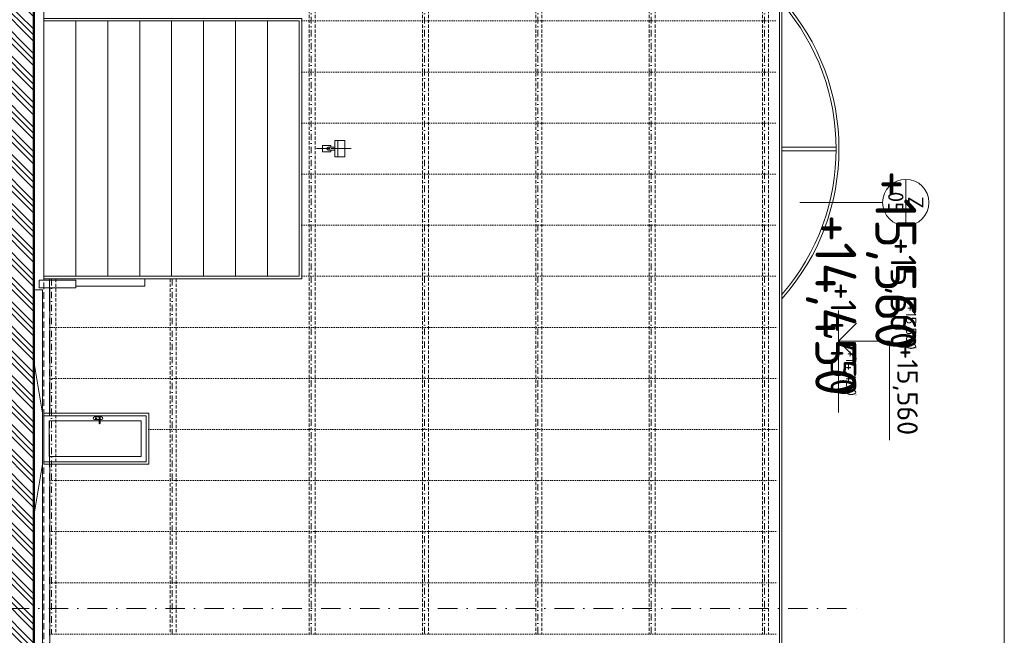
# Model space of a CAD drawing. Header units: millimetres. Extents: x -725694 to 5289369, y -1488057 to 2187451.
# Tile 45 of 256: x -85901 to -66620, y 44855 to 56910. Entities that reach past the tile are written whole.
import ezdxf
from ezdxf.enums import TextEntityAlignment as Align

# ---------------------------------------------------------------- set-up
doc = ezdxf.new("R2010")
doc.units = ezdxf.units.MM
for name, pattern in [('CENTERX2', [101.6, 63.5, -12.7, 12.7, -12.7]), ('DASHDOT', [25.4, 12.7, -6.35, 0, -6.35]), ('DOT', [6.35, 0, -6.35]), ('HIDDEN', [9.525, 6.35, -3.175])]:
    doc.linetypes.add(name, pattern=pattern)
doc.layers.get('Defpoints').update_dxf_attribs({"color": 8})
for name, color, linetype in [('0 @ 1', 7, 'Continuous'), ('0 @ 10', 7, 'Continuous'), ('0 @ 100', 7, 'Continuous'), ('0 @ 200', 7, 'Continuous'), ('0 @ 250 (1)', 7, 'Continuous'), ('0 @ 250 (2)', 7, 'Continuous'), ('0 @ 400', 7, 'Continuous')]:
    doc.layers.add(name, color=color, linetype=linetype)
for name, color, linetype, lineweight in [('A99_N_kce-pohl', 1, 'Continuous', 9), ('A99_N_kce-rez-ten', 4, 'Continuous', 9), ('A99_N_koty-200', 5, 'Continuous', 5), ('A99_N_koty-200 @ 200', 5, 'Continuous', 5), ('A99_N_koty-200-vysk', 6, 'Continuous', 9), ('A99_N_osy', 1, 'CENTERX2', 9), ('A99_N_sraf', 252, 'Continuous', 0), ('A99_N_znaceni 200', 5, 'Continuous', 5), ('A99_S_kce-pohl', 7, 'Continuous', 5), ('A99_S_osy', 1, 'CENTERX2', 5), ('A99_S_sraf', 252, 'Continuous', 9)]:
    doc.layers.add(name, color=color, linetype=linetype, lineweight=lineweight)
doc.styles.add('A99_kota', font='isocpeur.ttf', dxfattribs={"height": 2})
doc.styles.add('A99_popis', font='isocpeur.ttf')
doc.dimstyles.new('A99_kota_200 new', dxfattribs={"dimscale": 200, "dimtxt": 2, "dimasz": 1.2, "dimexe": 0.5, "dimexo": 1.5, "dimgap": 0.3, "dimtad": 1, "dimdec": 0, "dimzin": 3, "dimdsep": 46, "dimtxsty": 'A99_kota', "dimblk": 'ARCHTICK', "dimcen": 2.5, "dimazin": 2, "dimtfac": 0.75, "dimtdec": 0, "dimtmove": 2, "dimatfit": 0, "dimfxl": 0, "dimtolj": 1, "dimtzin": 0, "dimlwd": 5, "dimlwe": 5, "dimarcsym": 0})

# ---------------------------------------------------------------- blocks, each defined once
blk = doc.blocks.new('*U24')
at = {"color": 0, "linetype": 'ByBlock', "lineweight": -2}
blk.add_line((-3, 0), (7, 0), dxfattribs=at)
for points in [[(0, 0), (0, 5), (0, 5), (9.7, 5)], [(-1.75, 1.75), (0, 0), (1.75, 1.75)]]:
    blk.add_lwpolyline(points, dxfattribs=at)
at = {"color": 0, "linetype": 'ByBlock', "lineweight": -2, "style": 'A99_kota'}
for tag, p in [('VYSKA', (9.2, 7.75)), ('POPIS', (9.2, 4.5))]:
    blk.add_attdef(tag, text='', height=2, dxfattribs=at).set_placement(p, align=Align.TOP_RIGHT)
blk = doc.blocks.new('*U6761')
at = {"layer": 'A99_N_koty-200-vysk', "lineweight": 5}
ref = blk.add_blockref('*U24', (-70975, 66570), dxfattribs=dict(at, xscale=200, yscale=200, zscale=200, rotation=270))
ref.add_attrib('VYSKA', '+14,450', dxfattribs={"layer": '0 @ 200', "color": 0, "linetype": 'ByBlock', "lineweight": -2, "height": 400, "rotation": 270, "style": 'A99_kota'}).set_placement((-69425, 64730), align=Align.TOP_RIGHT)
ref = blk.add_blockref('*U24', (-70975, 66570), dxfattribs=dict(at, xscale=200, yscale=200, zscale=200, rotation=270))
ref.add_attrib('VYSKA', '+14,450', dxfattribs={"layer": '0 @ 100', "color": 0, "linetype": 'ByBlock', "lineweight": -2, "height": 200, "rotation": 270, "style": 'A99_kota'}).set_placement((-69520, 49545), align=Align.TOP_RIGHT)
ref = blk.add_blockref('*U24', (-70975, 66570), dxfattribs=dict(at, xscale=200, yscale=200, zscale=200, rotation=270))
ref.add_attrib('VYSKA', '+14,450', dxfattribs={"layer": '0 @ 1', "color": 0, "linetype": 'ByBlock', "lineweight": -2, "height": 2, "rotation": 270, "style": 'A99_kota'}).set_placement((-69520, 49545), align=Align.TOP_RIGHT)
ref = blk.add_blockref('*U24', (-70975, 66570), dxfattribs=dict(at, xscale=200, yscale=200, zscale=200, rotation=270))
ref.add_attrib('VYSKA', '+14,450', dxfattribs={"layer": '0 @ 400', "color": 0, "linetype": 'ByBlock', "lineweight": -2, "height": 800, "rotation": 270, "style": 'A99_kota'}).set_placement((-69520, 49545), align=Align.TOP_RIGHT)
ref = blk.add_blockref('*U24', (-70975, 66570), dxfattribs=dict(at, xscale=200, yscale=200, zscale=200, rotation=270))
ref.add_attrib('VYSKA', '+14,450', dxfattribs={"layer": '0 @ 10', "color": 0, "linetype": 'ByBlock', "lineweight": -2, "height": 20, "rotation": 270, "style": 'A99_kota'}).set_placement((-69520, 49545), align=Align.TOP_RIGHT)
ref = blk.add_blockref('*U24', (-70975, 66570), dxfattribs=dict(at, xscale=200, yscale=200, zscale=200, rotation=270))
ref.add_attrib('VYSKA', '+14,450', dxfattribs={"layer": '0 @ 250 (1)', "color": 0, "linetype": 'ByBlock', "lineweight": -2, "height": 500, "rotation": 270, "style": 'A99_kota'}).set_placement((-69520, 49545), align=Align.TOP_RIGHT)
ref = blk.add_blockref('*U24', (-70975, 66570), dxfattribs=dict(at, xscale=200, yscale=200, zscale=200, rotation=270))
ref.add_attrib('VYSKA', '+14,450', dxfattribs={"layer": '0 @ 250 (2)', "color": 0, "linetype": 'ByBlock', "lineweight": -2, "height": 500, "rotation": 270, "style": 'A99_kota'}).set_placement((-69520, 49545), align=Align.TOP_RIGHT)
blk = doc.blocks.new('*U97')
at = {"color": 0, "linetype": 'ByBlock'}
blk.add_line((-3.02, 0), (3.02, 0), dxfattribs=at)
blk.add_circle((0, 0), 3.02, dxfattribs=at)
at = {"color": 0, "linetype": 'ByBlock', "style": 'A99_popis'}
for tag, p in [('KATEGORIE', (0, 1.31)), ('PRVEK', (0, -1.3))]:
    blk.add_attdef(tag, text='', height=2, dxfattribs=at).set_placement(p, align=Align.MIDDLE_CENTER)
blk = doc.blocks.new('*U36')
at = {"color": 0, "linetype": 'ByBlock', "lineweight": -2}
blk.add_line((-3, 0), (7, 0), dxfattribs=at)
for points in [[(0, 0), (0, 5), (0, 5), (9.7, 5)], [(-1.75, 1.75), (0, 0), (1.75, 1.75)]]:
    blk.add_lwpolyline(points, dxfattribs=at)
at = {"color": 0, "linetype": 'ByBlock', "lineweight": -2, "style": 'A99_kota'}
for tag, p in [('VYSKA', (9.2, 7.75)), ('POPIS', (9.2, 4.5))]:
    blk.add_attdef(tag, text='', height=2, dxfattribs=at).set_placement(p, align=Align.TOP_RIGHT)
blk = doc.blocks.new('*U6776')
at = {"layer": 'A99_N_koty-200-vysk', "lineweight": 5}
ref = blk.add_blockref('*U36', (-69865, 50615), dxfattribs=dict(at, xscale=200, yscale=200, zscale=200, rotation=270))
ref.add_attrib('VYSKA', '+15,560', dxfattribs={"layer": '0 @ 400', "color": 0, "linetype": 'ByBlock', "lineweight": -2, "height": 800, "rotation": 270, "style": 'A99_kota'}).set_placement((-68345, 50450), align=Align.TOP_RIGHT)
ref = blk.add_blockref('*U36', (-69865, 50615), dxfattribs=dict(at, xscale=200, yscale=200, zscale=200, rotation=270))
ref.add_attrib('VYSKA', '+15,560', dxfattribs={"layer": '0 @ 250 (1)', "color": 0, "linetype": 'ByBlock', "lineweight": -2, "height": 500, "rotation": 270, "style": 'A99_kota'}).set_placement((-68345, 50450), align=Align.TOP_RIGHT)
ref = blk.add_blockref('*U36', (-69865, 50615), dxfattribs=dict(at, xscale=200, yscale=200, zscale=200, rotation=270))
ref.add_attrib('VYSKA', '+15,560', dxfattribs={"layer": '0 @ 250 (2)', "color": 0, "linetype": 'ByBlock', "lineweight": -2, "height": 500, "rotation": 270, "style": 'A99_kota'}).set_placement((-68345, 50450), align=Align.TOP_RIGHT)
ref = blk.add_blockref('*U36', (-69865, 50615), dxfattribs=dict(at, xscale=200, yscale=200, zscale=200, rotation=270))
ref.add_attrib('VYSKA', '+15,560', dxfattribs={"layer": '0 @ 100', "color": 0, "linetype": 'ByBlock', "lineweight": -2, "height": 200, "rotation": 270, "style": 'A99_kota'}).set_placement((-68345, 50450), align=Align.TOP_RIGHT)
ref = blk.add_blockref('*U36', (-69865, 50615), dxfattribs=dict(at, xscale=200, yscale=200, zscale=200, rotation=270))
ref.add_attrib('VYSKA', '+15,560', dxfattribs={"layer": '0 @ 200', "color": 0, "linetype": 'ByBlock', "lineweight": -2, "height": 400, "rotation": 270, "style": 'A99_kota'}).set_placement((-68315, 48775), align=Align.TOP_RIGHT)
ref = blk.add_blockref('*U36', (-69865, 50615), dxfattribs=dict(at, xscale=200, yscale=200, zscale=200, rotation=270))
ref.add_attrib('VYSKA', '+15,560', dxfattribs={"layer": '0 @ 1', "color": 0, "linetype": 'ByBlock', "lineweight": -2, "height": 2, "rotation": 270, "style": 'A99_kota'}).set_placement((-68345, 50450), align=Align.TOP_RIGHT)
ref = blk.add_blockref('*U36', (-69865, 50615), dxfattribs=dict(at, xscale=200, yscale=200, zscale=200, rotation=270))
ref.add_attrib('VYSKA', '+15,560', dxfattribs={"layer": '0 @ 10', "color": 0, "linetype": 'ByBlock', "lineweight": -2, "height": 20, "rotation": 270, "style": 'A99_kota'}).set_placement((-68345, 50450), align=Align.TOP_RIGHT)
blk = doc.blocks.new('_ArchTick')
at = {"color": 0, "linetype": 'ByBlock', "const_width": 0.15}
blk.add_lwpolyline([(-0.5, -0.5), (0.5, 0.5)], dxfattribs=at)
blk = doc.blocks.new('*D439')
at = {"layer": 'A99_N_koty-200', "color": 0, "lineweight": 5, "transparency": 16777216}
for p, q in [((-82915, 42005), (-82915, 41105)), ((-85275, 41205), (-85275, 41105)), ((-85275, 41205), (-82915, 41205))]:
    blk.add_line(p, q, dxfattribs=at)
at = {"layer": 'Defpoints', "color": 0, "lineweight": 0, "transparency": 16777216}
for p in [(-82915, 52059), (-85275, 41205), (-82915, 41205)]:
    blk.add_point(p, dxfattribs=at)
at = {"layer": 'A99_N_koty-200', "color": 0, "lineweight": 5, "transparency": 16777216, "xscale": 240, "yscale": 240, "zscale": 240, "rotation": 180}
blk.add_blockref('_ArchTick', (-85275, 41205), dxfattribs=at)
at = {"layer": 'A99_N_koty-200', "color": 0, "lineweight": 5, "transparency": 16777216, "xscale": 240, "yscale": 240, "zscale": 240}
blk.add_blockref('_ArchTick', (-82915, 41205), dxfattribs=at)
at = {"layer": 'A99_N_koty-200', "color": 0, "transparency": 16777216, "insert": (-84095, 41465), "char_height": 400, "attachment_point": 5, "style": 'A99_kota'}
blk.add_mtext('\\A1;2360', dxfattribs=at)

msp = doc.modelspace()

# ---------------------------------------------------------------- hatches: boundary and pattern name
at = {"layer": 'A99_S_sraf', "linetype": 'Continuous', "lineweight": 0}
h = msp.add_hatch(dxfattribs=at)
h.set_pattern_fill('ZEM_PUVODNI', color=256, scale=85)
h.set_pattern_definition([(315, (-68810, 5e-10), (240.4163, 240.4163), []), (315, (-68810, -120.2), (240.4163, 240.4163), []), (315, (-68810, -240.4), (240.4163, 240.4163), [])])
h.paths.add_polyline_path([(-87665, -11482.5), (-85695, -11482.5), (-85695, 24515), (-85625, 24515), (-85625, 114390), (-87665, 114390)])

# ---------------------------------------------------------------- linework, layer by layer
at = {"layer": 'A99_N_kce-pohl', "color": 7, "linetype": 'HIDDEN', "lineweight": 5, "ltscale": 20}
msp.add_line((-85425, 5915.1), (-85425, 100450), dxfattribs=at)
at = {"layer": 'A99_N_kce-pohl', "color": 1, "linetype": 'Continuous', "lineweight": 13}
for p, q in [((-71025, 44880), (-71025, 81865)), ((-70975, 44880), (-70975, 81865))]:
    msp.add_line(p, q, dxfattribs=at)
at = {"layer": 'A99_N_kce-pohl', "color": 1, "linetype": 'Continuous', "lineweight": 9}
for p, q in [((-85310, 51660), (-85310, 49205)), ((-85310, 48205), (-85310, 44880))]:
    msp.add_line(p, q, dxfattribs=at)
at = {"layer": 'A99_N_kce-pohl', "color": 1, "linetype": 'Continuous', "lineweight": 5}
for p, q in [((-83375, 49205), (-85425, 49205)), ((-83375, 48205), (-83375, 49205)), ((-83425, 49155), (-85425, 49155)), ((-85325, 48355), (-85325, 49055)), ((-84345.4, 49055), (-85325, 49055)), ((-84345.4, 49130), (-84434.8, 49130)), ((-84345.4, 49079.1), (-84434.8, 49079.1)), ((-84415.5, 49110.8), (-84415.5, 49096.3)), ((-84415.5, 49110.8), (-84399.1, 49106.6)), ((-84415.5, 49096.3), (-84399.1, 49100.8)), ((-84345.4, 49134.7), (-84345.4, 49008.2)), ((-84325, 49134.7), (-84325, 49008.2)), ((-84298.5, 49130), (-84325, 49130)), ((-84298.5, 49079.1), (-84325, 49079.1)), ((-83525, 49055), (-84325, 49055)), ((-83525, 48355), (-83525, 49055)), ((-83425, 48255), (-83425, 49155)), ((-83425, 48255), (-85425, 48255)), ((-83375, 48205), (-85425, 48205)), ((-83525, 48355), (-85325, 48355))]:
    msp.add_line(p, q, dxfattribs=at)
at = {"layer": 'A99_N_kce-pohl', "color": 5, "linetype": 'Continuous', "lineweight": 9}
msp.add_line((-85310, 44880), (-85310, 39040), dxfattribs=at)
at = {"layer": 'A99_N_kce-pohl', "color": 5, "linetype": 'Continuous', "lineweight": 13}
for p, q in [((-71025, 26200), (-71025, 44880)), ((-70975, 26200), (-70975, 44880))]:
    msp.add_line(p, q, dxfattribs=at)
at = {"layer": 'A99_N_kce-pohl', "color": 7, "lineweight": 50}
msp.add_lwpolyline([(-85695, 24515), (-85625, 24515), (-85625, 114437.5)], dxfattribs=at)
at = {"layer": 'A99_N_kce-pohl', "color": 1, "linetype": 'Continuous', "lineweight": 5}
for points in [[(-85425.2, 56885), (-85425.2, 56960)], [(-84800, 56885), (-84800, 56885), (-84800, 51885)], [(-84175, 56885), (-84175, 56885), (-84175, 51885)], [(-83550, 56885), (-83550, 56885), (-83550, 51885)], [(-82925, 56885), (-82925, 56885), (-82925, 51885)], [(-82300, 56885), (-82300, 56885), (-82300, 51885)], [(-81675, 56885), (-81675, 56885), (-81675, 51885)], [(-81050, 56885), (-81050, 56885), (-81050, 51885)], [(-80090, 54385), (-79832.5, 54385)], [(-79805, 54357.5), (-79805, 54322.5), (-79970, 54322.5), (-79970, 54447.5), (-79805, 54447.5), (-79805, 54412.5)], [(-79860.2, 54412.5), (-79730, 54412.5)], [(-79805, 54385), (-79410.2, 54385)], [(-79670, 54545), (-79670, 54225)], [(-79860.2, 54357.5), (-79730, 54357.5)], [(-85425.2, 51885), (-85425.2, 51810)], [(-83447.5, 51835), (-83447.5, 51695), (-84800.2, 51695)], [(-85425, 49205), (-85425, 48205)]]:
    msp.add_lwpolyline(points, dxfattribs=at)
at = {"layer": 'A99_N_kce-pohl', "color": 1, "linetype": 'Continuous', "lineweight": 9}
msp.add_lwpolyline([(-85425, 56935), (-80375, 56935), (-80375, 51835), (-85425, 51835)], close=True, dxfattribs=at)
at = {"layer": 'A99_N_kce-pohl', "color": 1, "linetype": 'Continuous', "lineweight": 5}
for points in [[(-85425, 56885), (-80425, 56885), (-80425, 51885), (-85425, 51885)], [(-79535.2, 54545), (-79535.2, 54225), (-79730, 54225), (-79730, 54545)]]:
    msp.add_lwpolyline(points, close=True, dxfattribs=at)
at = {"layer": 'A99_N_kce-pohl', "color": 1, "linetype": 'Continuous', "lineweight": 0}
for points in [[(-69915, 54415), (-70975, 54415)], [(-69915, 54345), (-70975, 54345)]]:
    msp.add_lwpolyline(points, dxfattribs=at)
at = {"layer": 'A99_N_kce-pohl', "color": 1, "linetype": 'Continuous', "lineweight": 5}
msp.add_circle((-79860, 54385), 27.5, dxfattribs=at)
at = {"layer": 'A99_N_kce-pohl', "color": 1, "linetype": 'Continuous', "lineweight": 0}
for centre, radius, start, end in [((-74267.5, 54380), 4410, 318.29659, 41.70341), ((-74267.4, 54380), 4354.9, 319.11476, 40.88524)]:
    msp.add_arc(centre, radius, start, end, dxfattribs=at)
at = {"layer": 'A99_N_kce-pohl', "color": 1, "linetype": 'Continuous', "lineweight": 5}
for centre, radius, start, end in [((-84434.8, 49104.5), 25.5, 90, 270), ((-84393.8, 49103.7), 6.03, 208.73268, 151.26732), ((-84335.2, 49134.7), 10.2, 0, 180), ((-84335.2, 49008.2), 10.2, 180, 0), ((-84298.5, 49104.5), 25.5, 270, 90)]:
    msp.add_arc(centre, radius, start, end, dxfattribs=at)
at = {"layer": 'A99_N_kce-rez-ten', "color": 3, "linetype": 'Continuous', "lineweight": 0, "ltscale": 0.5}
msp.add_lwpolyline([(-66620, 115340), (-66620, -12735), (-95850, -12735), (-95850, 115340)], close=True, dxfattribs=at)
at = {"layer": 'A99_N_osy', "linetype": 'DASHDOT', "lineweight": 9, "ltscale": 30}
msp.add_lwpolyline([(-89905, 45380), (-69440, 45380)], dxfattribs=at)
at = {"layer": 'A99_N_sraf', "linetype": 'DOT', "lineweight": 5, "ltscale": 7}
for points in [[(-80375, 56885), (-71025, 56885)], [(-80375, 55885), (-71025, 55885)], [(-80375, 54885), (-71025, 54885)], [(-80375, 53885), (-71025, 53885)], [(-80375, 52885), (-71025, 52885)], [(-80375, 51885), (-71025, 51885)], [(-85312.5, 50885), (-71025, 50885)], [(-85312.5, 49885), (-71025, 49885)], [(-83375, 48885), (-71025, 48885)], [(-85310, 47885), (-71025, 47885)], [(-85310, 46885), (-71025, 46885)], [(-85310, 45885), (-71025, 45885)], [(-85310, 44880), (-71025, 44880)]]:
    msp.add_lwpolyline(points, dxfattribs=at)
at = {"layer": 'A99_N_znaceni 200'}
msp.add_lwpolyline([(-69003, 53330), (-70625, 53330)], dxfattribs=at)
at = {"layer": 'A99_S_kce-pohl'}
for p, q in [((-85455, 49205), (-85625, 50225)), ((-85455, 48205), (-85625, 47185))]:
    msp.add_line(p, q, dxfattribs=at)
at = {"layer": 'A99_S_kce-pohl', "lineweight": 9}
msp.add_lwpolyline([(-84800.2, 51660), (-85522.5, 51660), (-85522.5, 51810), (-84800.2, 51810)], close=True, dxfattribs=at)
at = {"layer": 'A99_S_kce-pohl'}
for points in [[(-85455, 51620), (-85625, 51620)], [(-85455, 51620), (-85455, 39080)]]:
    msp.add_lwpolyline(points, dxfattribs=at)
at = {"layer": 'A99_S_osy', "linetype": 'HIDDEN', "lineweight": 0, "ltscale": 10}
for points in [[(-80235, 81865), (-80235, 44880)], [(-80115, 81865), (-80115, 44880)], [(-78015, 81865), (-78015, 44880)], [(-77895, 81865), (-77895, 44880)], [(-75795, 81865), (-75795, 44880)], [(-75675, 81865), (-75675, 44880)], [(-73575, 81865), (-73575, 44880)], [(-73455, 81865), (-73455, 44880)], [(-71355, 81865), (-71355, 44880)], [(-71235, 81865), (-71235, 44880)], [(-85195, 51835), (-85195, 44880)], [(-82955, 51835), (-82955, 44880)], [(-82835, 51835), (-82835, 44880)]]:
    msp.add_lwpolyline(points, dxfattribs=at)
at = {"layer": 'A99_S_osy', "linetype": 'DASHDOT', "lineweight": 5, "ltscale": 10}
for points in [[(-80195, 81865), (-80195, 44880)], [(-77975, 81865), (-77975, 44880)], [(-75755, 81865), (-75755, 44880)], [(-73535, 81865), (-73535, 44880)], [(-71315, 81865), (-71315, 44880)], [(-85275, 51835), (-85275, 44880)], [(-82915, 51835), (-82915, 44880)]]:
    msp.add_lwpolyline(points, dxfattribs=at)
at = {"layer": 'A99_S_osy', "color": 5, "lineweight": 0, "ltscale": 10}
msp.add_lwpolyline([(-85315, 51835), (-85315, 38865)], dxfattribs=at)

# ---------------------------------------------------------------- block references
at = {"layer": 'A99_N_kce-pohl', "color": 3, "linetype": 'Continuous', "lineweight": 0}
for name in ['*U6761', '*U6776']:
    msp.add_blockref(name, (0, 0), dxfattribs=at)
at = {"layer": 'A99_N_znaceni 200', "xscale": 150, "yscale": 150, "zscale": 150, "rotation": 270}
msp.add_blockref('*U97', (-68550, 53330), dxfattribs=at).add_auto_attribs({'KATEGORIE': 'Z', 'PRVEK': '05'})

# ---------------------------------------------------------------- dimensions: what is measured, and where the dimension line sits
at = {"layer": 'A99_N_koty-200 @ 200'}
dim = msp.add_linear_dim(base=(-82915, 41205), p1=(-85275, 41205), p2=(-82915, 52059.5), dimstyle='A99_kota_200 new', override={"dimscale": 200, "dimtix": 0, "dimtofl": 1, "dimtmove": 2, "dimatfit": 3}, dxfattribs=at)
dim.commit()
dim.dimension.update_dxf_attribs({"geometry": '*D439', "text_midpoint": (-84095, 41465)})

doc.saveas('drawing.dxf')
